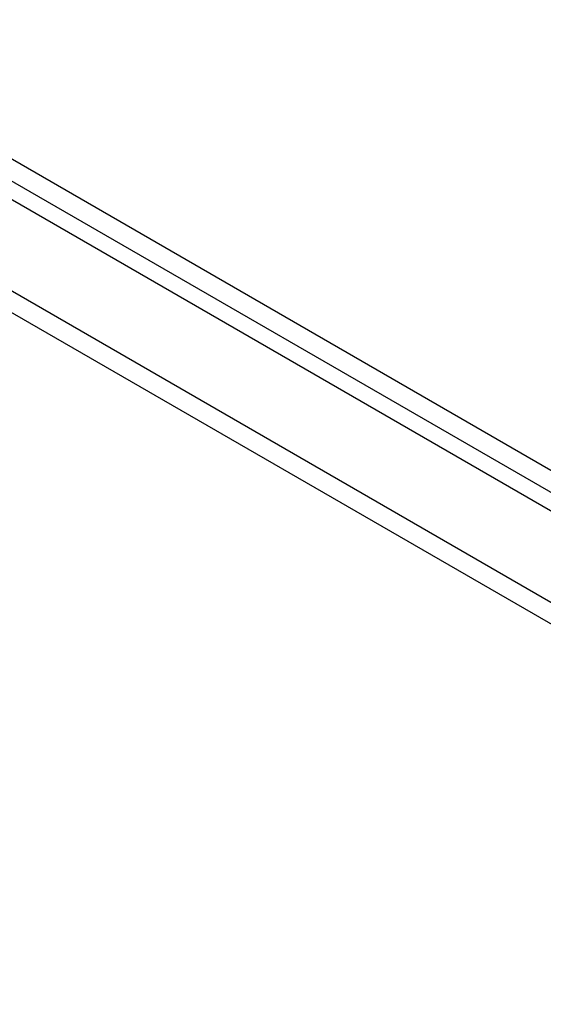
# Model space of a CAD drawing. Header units: inches. Extents: x 20 to 506, y 54 to 236.
# Tile 216 of 245: x 467.58 to 471.48, y 203.4 to 210.72. Entities that reach past the tile are written whole.
import ezdxf

# ---------------------------------------------------------------- set-up
doc = ezdxf.new("R2010")
doc.units = ezdxf.units.IN
doc.header["$MEASUREMENT"] = 0
doc.layers.add('Visible Edges(ANSI)', color=7, linetype='Continuous', lineweight=25)
doc.layers.add('Visible Tangent Edges(ANSI)', color=7, linetype='Continuous', lineweight=25)

msp = doc.modelspace()

# ---------------------------------------------------------------- linework, layer by layer
at = {"layer": 'Visible Edges(ANSI)'}
msp.add_line((464.6236, 211.058), (498.2854, 191.6234), dxfattribs=at)
at = {"layer": 'Visible Tangent Edges(ANSI)'}
for p, q in [((498.5563, 191.7649), (464.7551, 211.28)), ((464.6851, 211.1588), (498.4863, 191.6437)), ((464.0332, 210.7171), (497.695, 191.2825)), ((497.625, 191.1612), (463.9632, 210.5959))]:
    msp.add_line(p, q, dxfattribs=at)

doc.saveas('drawing.dxf')
